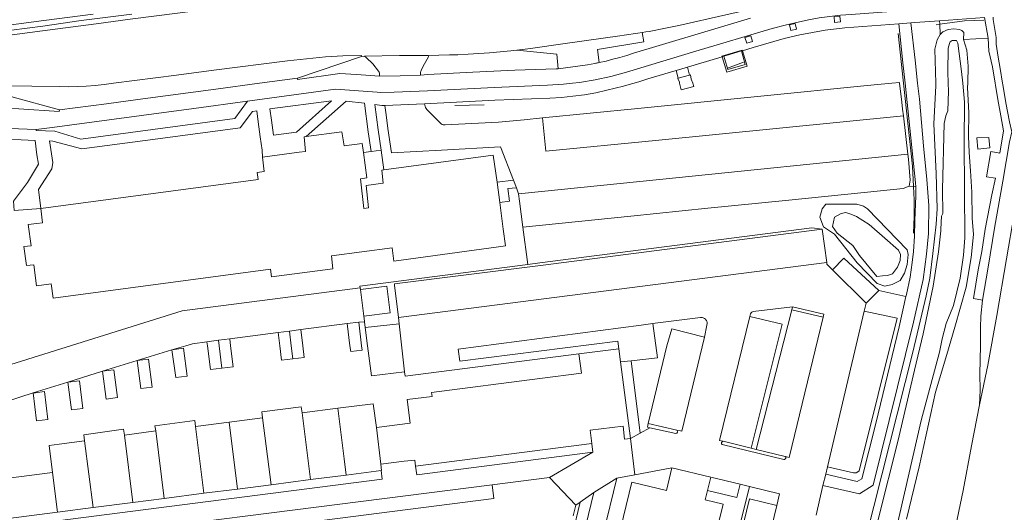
# Model space of a CAD drawing. Header units: metres. Extents: x 89888 to 94270, y 464165 to 468904.
# Tile 55 of 256: x 91224 to 91372, y 465975 to 466049. Entities that reach past the tile are written whole.
import ezdxf

# ---------------------------------------------------------------- set-up
doc = ezdxf.new("R2010")
doc.units = ezdxf.units.M
for name, color, linetype, lineweight in [('B_BEBOUWINGSGRENS_0', 251, 'CONTINUOUS', 13), ('B_LUIFEL_1', 251, 'CONTINUOUS', 13), ('B_OPSTAL_0', 251, 'CONTINUOUS', 13), ('B_TUSSENMUUR_0', 251, 'CONTINUOUS', 13), ('Q_FIETSENREK_LIJN_0', 251, 'CONTINUOUS', 13), ('T_CULTUURGRENS_0', 251, 'CONTINUOUS', 13), ('T_HEK_LIJN_0', 251, 'CONTINUOUS', 13), ('T_MUUR_30CM_LIJN_0', 251, 'CONTINUOUS', 13), ('V_GELEIDECONSTRUCTIE_LIJN_0', 251, 'CONTINUOUS', 13), ('V_WEGGRENS_0', 251, 'CONTINUOUS', 13), ('W_WATERGRENS_0', 251, 'CONTINUOUS', 13)]:
    doc.layers.add(name, color=color, linetype=linetype, lineweight=lineweight)

# ---------------------------------------------------------------- blocks, each defined once
blk = doc.blocks.new('OGT_BLOK2_ACAD_1_FMEBLOCK15')
at = {"layer": 'B_OPSTAL_0'}
for points in [[(-0.84, -0.63), (-0.87, -0.49), (-1.12, 0.1), (-1.07, 0.12)], [(0.65, 0.59), (0.8, 0.63), (0.91, -0.01), (1.12, -0.63)]]:
    blk.add_lwpolyline(points, dxfattribs=at)
blk = doc.blocks.new('OGT_BLOK2_ACAD_1_FMEBLOCK14')
at = {"layer": 'V_WEGGRENS_0'}
blk.add_lwpolyline([(14.48, -5.2), (24.57, -3.89), (36.1, -2.38), (49.37, -0.64), (61.13, 0.92), (74.72, 2.68), (86.52, 4.25), (93.95, 5.2)], dxfattribs=at)
blk = doc.blocks.new('OGT_BLOK4_ACAD_1_FMEBLOCK1')
at = {"layer": 'V_WEGGRENS_0'}
for points in [[(25.43, 2.62), (21.73, 2.28), (5.7, 0.66), (-12.82, -1.2), (-27.17, -2.62)], [(27.17, -2.28), (27.05, -1.3), (26.94, -0.24), (26.6, 2.62)]]:
    blk.add_lwpolyline(points, dxfattribs=at)
blk = doc.blocks.new('OGT_BLOK4_ACAD_1_FMEBLOCK24')
at = {"layer": 'W_WATERGRENS_0'}
blk.add_line((1.78, 8.13), (1.51, 10.99), dxfattribs=at)
blk.add_lwpolyline([(-0.68, 10.99), (-0.64, 9.78), (-0.75, 6.83), (-1.03, 6.09), (-1.26, 4.9), (-1.53, -5), (-1.48, -8.65), (-1.68, -9.03), (-1.78, -10.99)], dxfattribs=at)

msp = doc.modelspace()

# ---------------------------------------------------------------- linework, layer by layer
at = {"layer": 'B_BEBOUWINGSGRENS_0'}
for p, q in [((91295.63, 466024.61), (91296.04, 466021.59)), ((91264.38, 466002.22), (91266.09, 466002.43)), ((91273.07, 466003.33), (91274.8, 466003.55)), ((91251.96, 466000.59), (91253.67, 466000.82)), ((91253.67, 466000.82), (91255.38, 466001.04)), ((91255.38, 466001.04), (91255.51, 466000)), ((91262.66, 466002.01), (91264.38, 466002.22)), ((91307.96, 465998.77), (91313.99, 465999.54)), ((91313.99, 465999.54), (91314.24, 465997.56)), ((91314.24, 465997.56), (91315.71, 465986.03)), ((91266.28, 465989.92), (91271.64, 465990.6)), ((91255.28, 465988.48), (91260.33, 465989.14)), ((91250.23, 465987.83), (91255.28, 465988.48)), ((91239.52, 465986.54), (91244.24, 465987.21)), ((91309.91, 465985.3), (91283.38, 465981.89)), ((91321.95, 465981.62), (91327.83, 465980.23)), ((91219.08, 465979.69), (91228.69, 465980.93)), ((91272.92, 465980.53), (91267.55, 465979.85)), ((91278.18, 465981.2), (91272.92, 465980.53)), ((91327.83, 465980.23), (91327.32, 465978.2)), ((91261.6, 465979.08), (91256.55, 465978.43)), ((91267.55, 465979.85), (91261.6, 465979.08)), ((91251.5, 465977.79), (91245.53, 465977.02)), ((91256.55, 465978.43), (91251.5, 465977.79)), ((91234.81, 465975.65), (91229.45, 465974.96)), ((91240.8, 465976.41), (91234.81, 465975.65)), ((91245.53, 465977.02), (91240.8, 465976.41)), ((91229.45, 465974.96), (91219.84, 465973.73))]:
    msp.add_line(p, q, dxfattribs=at)
for points in [[(91266.91, 466031.5), (91272.26, 466032.21), (91272.63, 466030.1), (91275.35, 466030.46), (91275.53, 466029.08)], [(91260.3, 466028.39), (91265.86, 466029.15), (91266.8, 466029.27), (91266.59, 466031.46), (91266.91, 466031.5)], [(91275.53, 466029.08), (91276.01, 466025.27), (91275.09, 466025.15), (91275.6, 466020.67), (91276.3, 466020.75), (91275.91, 466024.12), (91278.51, 466024.46), (91278.28, 466026.44), (91278.57, 466026.48)], [(91226.93, 466020.68), (91259.66, 466025.04), (91259.51, 466026.06), (91260.58, 466026.23), (91260.3, 466028.39)], [(91278.57, 466026.48), (91295.06, 466028.68), (91295.63, 466024.61)], [(91296.04, 466021.59), (91296.58, 466017.53), (91296.92, 466015.02), (91295.83, 466014.87), (91280.1, 466012.75), (91279.82, 466014.75), (91270.69, 466013.53), (91270.93, 466011.56), (91261.68, 466010.4), (91261.53, 466011.55), (91228.79, 466007.18), (91228.5, 466009.33), (91226.29, 466009.03), (91225.87, 466012.2), (91224.77, 466012.06), (91224.39, 466014.92), (91225.49, 466015.07), (91225.06, 466018.24), (91226.35, 466018.4), (91227.2, 466018.51), (91226.93, 466020.68)], [(91266.09, 466002.43), (91266.39, 466000), (91266.61, 465998.24), (91264.89, 465998.03)], [(91274.8, 466003.55), (91275.24, 466000), (91275.32, 465999.36), (91273.6, 465999.15), (91273.49, 466000), (91273.07, 466003.33)], [(91264.89, 465998.03), (91263.18, 465997.82), (91262.91, 466000), (91262.66, 466002.01)], [(91246.68, 465999.38), (91247.26, 465995.2), (91248.98, 465995.44), (91248.4, 465999.62), (91246.68, 465999.38)], [(91254.21, 465996.63), (91252.5, 465996.41), (91252.03, 466000), (91251.96, 466000.59)], [(91255.51, 466000), (91255.92, 465996.85), (91254.21, 465996.63)], [(91241.45, 465997.76), (91241.98, 465993.57), (91243.71, 465993.79), (91243.17, 465997.98), (91241.45, 465997.76)], [(91277.46, 465987.71), (91282.54, 465988.35), (91282.09, 465991.89), (91285.85, 465992.37), (91285.77, 465992.98), (91302.07, 465995.07), (91308.33, 465995.86), (91307.96, 465998.77)], [(91236.23, 465996.16), (91236.78, 465991.97), (91238.5, 465992.19), (91237.95, 465996.38), (91236.23, 465996.16)], [(91231.03, 465994.53), (91231.55, 465990.34), (91233.27, 465990.55), (91232.76, 465994.74), (91231.03, 465994.53)], [(91225.77, 465992.89), (91226.3, 465988.7), (91228.02, 465988.92), (91227.48, 465993.11), (91226.14, 465992.94), (91225.77, 465992.89)], [(91260.33, 465989.14), (91260.21, 465990.05), (91266.16, 465990.81), (91266.28, 465989.92)], [(91271.64, 465990.6), (91277, 465991.28), (91277.46, 465987.71)], [(91244.24, 465987.21), (91244.13, 465987.96), (91250.11, 465988.73), (91250.23, 465987.83)], [(91315.71, 465986.03), (91314.85, 465985.92), (91314.6, 465987.9), (91309.65, 465987.28), (91309.91, 465985.3)], [(91233.54, 465985.67), (91233.41, 465986.59), (91239.39, 465987.43), (91239.52, 465986.54)], [(91228.69, 465980.93), (91228.18, 465985.01), (91229.68, 465985.19), (91233.54, 465985.67)], [(91283.38, 465981.89), (91283.24, 465982.79), (91281.63, 465982.61), (91278.14, 465982.16)], [(91278.14, 465982.16), (91278.26, 465981.21), (91278.18, 465981.2)], [(91310.73, 465968.01), (91313.04, 465967.47), (91315.95, 465979.49), (91321.16, 465978.22), (91321.95, 465981.62)], [(91327.32, 465978.2), (91326.97, 465976.82), (91329.7, 465976.14), (91313.88, 465912.13)]]:
    msp.add_lwpolyline(points, dxfattribs=at)
at = {"layer": 'B_LUIFEL_1'}
msp.add_line((91333.28, 466042.08), (91332.58, 466044.42), dxfattribs=at)
for points in [[(91332.58, 466044.42), (91332.54, 466044.52), (91329.5, 466043.61), (91329.52, 466043.52)], [(91329.52, 466043.52), (91330.23, 466041.17), (91333.28, 466042.08)]]:
    msp.add_lwpolyline(points, dxfattribs=at)
at = {"layer": 'B_OPSTAL_0'}
for p, q in [((91322.9, 466040.28), (91324.63, 466040.75)), ((91275.06, 466008.45), (91279.05, 466008.96))]:
    msp.add_line(p, q, dxfattribs=at)
for points in [[(91325.09, 466039.53), (91325.26, 466039.04), (91323.34, 466038.54), (91323.13, 466039.53)], [(91275.56, 466004.47), (91279.56, 466004.97), (91279.05, 466008.96)]]:
    msp.add_lwpolyline(points, dxfattribs=at)
at = {"layer": 'B_TUSSENMUUR_0'}
for p, q in [((91253.67, 466000.82), (91253.77, 466000)), ((91253.77, 466000), (91254.21, 465996.63)), ((91260.33, 465989.14), (91261.6, 465979.08)), ((91266.28, 465989.92), (91267.55, 465979.85)), ((91250.23, 465987.83), (91251.5, 465977.79)), ((91255.28, 465988.48), (91256.55, 465978.43)), ((91277.46, 465987.71), (91278.14, 465982.16)), ((91239.52, 465986.54), (91240.8, 465976.41)), ((91244.24, 465987.21), (91245.53, 465977.02)), ((91233.54, 465985.67), (91234.81, 465975.65)), ((91229.45, 465974.96), (91228.69, 465980.93))]:
    msp.add_line(p, q, dxfattribs=at)
for points in [[(91264.38, 466002.22), (91264.65, 466000), (91264.89, 465998.03)], [(91271.64, 465990.6), (91272.6, 465983), (91272.92, 465980.53)]]:
    msp.add_lwpolyline(points, dxfattribs=at)
at = {"layer": 'Q_FIETSENREK_LIJN_0'}
for p, q in [((91332.74, 466042.69), (91330.35, 466041.81)), ((91293.71, 466036.29), (91289.26, 466036.16))]:
    msp.add_line(p, q, dxfattribs=at)
at = {"layer": 'T_CULTUURGRENS_0'}
for p, q in [((91362.3, 466048.41), (91362.28, 466048.94)), ((91362.35, 466046.85), (91362.3, 466048.41)), ((91365.93, 466047.18), (91365.86, 466046.1)), ((91357.68, 466024.04), (91358.35, 466023.96)), ((91358.35, 466023.96), (91358.67, 466023.92)), ((91349.85, 466012.48), (91352.86, 466009.36)), ((91357.21, 466007.43), (91353.12, 466008.31))]:
    msp.add_line(p, q, dxfattribs=at)
for points in [[(91310.99, 466042.63), (91310.75, 466044.58), (91317.76, 466045.76), (91317.51, 466047.16)], [(91361.7, 466039.53), (91361.55, 466044.64), (91361.9, 466046.07), (91362.35, 466046.85)], [(91362.35, 466046.85), (91362.75, 466047.24), (91363.56, 466047.61), (91364.41, 466047.72), (91365.28, 466047.6), (91365.6, 466047.46), (91365.93, 466047.18)], [(91298.63, 466044.51), (91304.62, 466043.92), (91304.82, 466041.71)], [(91324.84, 465864.98), (91329.32, 465882.94), (91331.2, 465889.97), (91333.65, 465897.95), (91333.83, 465898.52), (91336.65, 465910.56), (91337.42, 465913.11), (91338.63, 465918.39), (91340.32, 465925.2), (91345.7, 465948.09), (91351.21, 465971.26), (91358.24, 465999.03), (91360.24, 466007.5), (91360.8, 466010.18), (91361.23, 466013.88), (91361.76, 466018.33), (91361.89, 466020.63), (91361.74, 466025.94), (91361.39, 466033.43), (91361.71, 466039.12), (91361.7, 466039.53)], [(91352.86, 466009.36), (91354, 466008.98), (91355.14, 466009.2), (91356.35, 466009.81), (91356.99, 466010.92), (91357.39, 466012.21), (91357.52, 466013.76), (91357.41, 466014.42), (91351.4, 466020.61), (91350.79, 466021.03), (91349.82, 466021.31), (91345.16, 466021.3), (91344.57, 466020.64), (91344.24, 466019.36), (91344.8, 466017.89), (91346.42, 466016.8), (91349.85, 466012.48)]]:
    msp.add_lwpolyline(points, dxfattribs=at)
at = {"layer": 'T_HEK_LIJN_0'}
for p, q in [((91356.02, 466047.01), (91356.83, 466039.53)), ((91275.02, 466008.71), (91275.06, 466008.45))]:
    msp.add_line(p, q, dxfattribs=at)
for points in [[(91240.64, 466049.91), (91233.03, 466048.95), (91227.24, 466048.12), (91215.41, 466046.6)], [(91356.83, 466039.53), (91358.17, 466027.03), (91358.35, 466023.96)], [(91358.35, 466023.96), (91358.46, 466021.99), (91358.46, 466019.47), (91358.34, 466016.97)], [(91343.01, 466017.77), (91302.08, 466012.48), (91300.26, 466012.25)], [(91300.26, 466012.25), (91274.99, 466008.99), (91275.02, 466008.71)]]:
    msp.add_lwpolyline(points, dxfattribs=at)
at = {"layer": 'T_MUUR_30CM_LIJN_0'}
for p, q in [((91276.67, 466029.23), (91275.53, 466029.08)), ((91278.18, 466029.43), (91276.67, 466029.23)), ((91278.57, 466026.48), (91278.18, 466029.43))]:
    msp.add_line(p, q, dxfattribs=at)
at = {"layer": 'V_GELEIDECONSTRUCTIE_LIJN_0'}
msp.add_line((91362.3, 466048.41), (91361.77, 466048.33), dxfattribs=at)
msp.add_lwpolyline([(91368.94, 466049), (91366.01, 466048.92), (91362.3, 466048.41)], dxfattribs=at)
at = {"layer": 'V_WEGGRENS_0'}
for p, q in [((91356.15, 466048.47), (91357.93, 466048.62)), ((91358.57, 466043.02), (91357.93, 466048.62)), ((91362.28, 466048.94), (91369.04, 466049.42)), ((91369.04, 466049.42), (91369.58, 466046.29)), ((91369.58, 466046.29), (91365.86, 466046.1)), ((91332.42, 466044.38), (91332.58, 466044.42)), ((91265.57, 466040.3), (91275.24, 466043.56)), ((91275.24, 466043.56), (91275.67, 466043.59)), ((91329.52, 466043.52), (91329.78, 466043.6)), ((91358.96, 466039.53), (91358.57, 466043.02)), ((91322.59, 466041.42), (91324.3, 466041.94)), ((91322.59, 466041.42), (91322.9, 466040.28)), ((91324.63, 466040.75), (91324.3, 466041.94)), ((91237.87, 466039.53), (91236.47, 466039.35)), ((91265.57, 466040.3), (91259.88, 466039.53)), ((91236.82, 466036.44), (91229.75, 466035.5)), ((91261.43, 466035.65), (91270.71, 466036.85)), ((91266.91, 466031.5), (91272.94, 466036.83)), ((91272.94, 466036.83), (91275.66, 466036.5)), ((91278.75, 466036.18), (91284.71, 466036.42)), ((91357.48, 466028.83), (91356.81, 466034.64)), ((91368.02, 466029.61), (91369.83, 466029.79)), ((91298.11, 466024.93), (91295.63, 466024.61)), ((91298.54, 466023.8), (91298.11, 466024.93)), ((91298.54, 466023.8), (91298.87, 466022.89)), ((91300.26, 466012.25), (91299.53, 466017.88)), ((91344.58, 466017.54), (91343.01, 466017.77)), ((91345.28, 466012.56), (91344.58, 466017.54)), ((91345.28, 466012.56), (91280.79, 466004.25)), ((91346.15, 466011.42), (91351.2, 466006.41)), ((91275.06, 466008.45), (91275.56, 466004.47)), ((91280.79, 466004.25), (91280.19, 466009.12)), ((91351.2, 466006.41), (91353.12, 466008.31)), ((91340.04, 466005.4), (91334.66, 465984.39)), ((91340.14, 466005.84), (91340.04, 466005.4)), ((91340.04, 466005.4), (91344.74, 466004.3)), ((91344.85, 466004.76), (91340.14, 466005.84)), ((91350.92, 466005.2), (91351.2, 466006.41)), ((91280.88, 466003.31), (91280.79, 466004.25)), ((91344.74, 466004.3), (91344.85, 466004.76)), ((91350.51, 466003.5), (91350.92, 466005.2)), ((91266.09, 466002.43), (91273.07, 466003.33)), ((91274.8, 466003.55), (91275.68, 466003.59)), ((91275.68, 466003.59), (91275.79, 466002.77)), ((91275.79, 466002.77), (91280.88, 466003.31)), ((91280.88, 466003.31), (91281.71, 465996.06)), ((91345.38, 465981.76), (91350.51, 466003.5)), ((91255.38, 466001.04), (91262.66, 466002.01)), ((91241.45, 465997.76), (91246.68, 465999.38)), ((91236.23, 465996.16), (91241.45, 465997.76)), ((91315.81, 465997.74), (91314.24, 465997.56)), ((91317.17, 465986.85), (91315.81, 465997.74)), ((91231.03, 465994.53), (91236.23, 465996.16)), ((91225.77, 465992.89), (91231.03, 465994.53)), ((91318.64, 465987.67), (91317.17, 465986.85)), ((91318.41, 465988.32), (91322.7, 465987.31)), ((91315.71, 465986.03), (91317.17, 465986.85)), ((91316.38, 465980.57), (91315.71, 465986.03)), ((91333.91, 465984.57), (91329.66, 465985.63)), ((91334.66, 465984.39), (91333.91, 465984.57)), ((91303.54, 465980.18), (91310.06, 465983.96)), ((91334.66, 465984.39), (91339.02, 465983.35)), ((91316.38, 465980.57), (91321.95, 465981.62)), ((91345.12, 465980.68), (91345.38, 465981.76)), ((91278.18, 465981.2), (91278.34, 465979.91)), ((91294.89, 465979.08), (91303.54, 465980.18)), ((91307.51, 465976.02), (91303.54, 465980.18)), ((91310.2, 465977.91), (91313.66, 465980.06)), ((91310.73, 465968.01), (91313.66, 465980.06)), ((91313.66, 465980.06), (91316.38, 465980.57)), ((91327.83, 465980.23), (91332.24, 465979.16)), ((91345.12, 465980.68), (91344.71, 465978.95)), ((91278.68, 465977.02), (91294.89, 465979.08)), ((91294.89, 465979.08), (91295.15, 465977.03)), ((91333.64, 465978.81), (91332.24, 465979.16)), ((91333.64, 465978.81), (91338.18, 465977.71)), ((91343.66, 465974.49), (91344.71, 465978.95)), ((91308.15, 465976.46), (91310.2, 465977.91)), ((91338.18, 465977.71), (91337.75, 465975.93)), ((91303.39, 465957.01), (91308.15, 465976.46)), ((91307.51, 465976.02), (91307.1, 465974.41)), ((91308.15, 465976.46), (91307.51, 465976.02))]:
    msp.add_line(p, q, dxfattribs=at)
for points in [[(91357.75, 466065.96), (91351.46, 466065.47), (91348.87, 466065.25), (91347.84, 466065.19), (91346.81, 466065.11), (91345.79, 466065.01), (91344.76, 466064.89), (91343.74, 466064.74), (91338.37, 466063.77), (91332.03, 466062.63), (91329.58, 466062.09), (91323.35, 466060.7), (91317.23, 466059.35), (91317.2, 466059.44), (91316.71, 466059.36), (91311.99, 466058.6), (91307.02, 466057.93), (91299.8, 466056.98), (91289.55, 466055.64), (91277.86, 466054.09), (91266.5, 466052.6), (91247.52, 466050.09), (91240.4, 466049.17), (91235.26, 466048.49)], [(91371.03, 466051.47), (91370.99, 466051.48), (91370.9, 466051.49), (91370.8, 466051.47), (91368, 466051.28), (91364.99, 466051.03), (91358.97, 466050.61), (91348.95, 466049.89), (91347.34, 466049.76), (91345.73, 466049.58), (91344.13, 466049.35), (91342.54, 466049.07), (91340.96, 466048.74), (91339, 466048.28), (91337.07, 466047.76), (91325.58, 466044.33), (91315.12, 466041.19), (91312.79, 466040.55), (91310.43, 466040.04), (91308.05, 466039.65), (91307.01, 466039.53)], [(91317.51, 466047.16), (91318.02, 466047.24), (91318.52, 466047.33), (91319.02, 466047.41), (91319.52, 466047.5), (91320.02, 466047.59), (91323.01, 466048.2), (91330.1, 466049.82), (91333.46, 466050.58)], [(91235.26, 466048.49), (91227.18, 466047.42), (91215.71, 466045.93), (91202.42, 466044.21), (91190.55, 466042.66), (91177.53, 466040.96), (91166.62, 466039.53)], [(91333.8, 466049.32), (91320.03, 466045.18), (91316.2, 466044.04), (91315.17, 466043.72), (91314.13, 466043.42), (91313.09, 466043.13), (91312.04, 466042.87), (91310.99, 466042.63)], [(91332.58, 466044.42), (91334.18, 466044.89), (91338.87, 466046.27), (91341.23, 466046.81), (91345.04, 466047.51), (91348.02, 466047.86), (91356.15, 466048.47)], [(91339.85, 466047.45), (91340.73, 466047.66), (91340.53, 466048.53), (91339.66, 466048.32), (91339.85, 466047.45)], [(91346.46, 466048.66), (91347.35, 466048.76), (91347.26, 466049.64), (91346.38, 466049.55), (91346.46, 466048.66)], [(91356.15, 466048.47), (91356.74, 466042.6), (91357.07, 466039.53)], [(91357.93, 466048.62), (91358.56, 466048.68), (91362.28, 466048.94)], [(91370.32, 466049.47), (91370.35, 466049.1), (91370.8, 466046.41), (91370.8, 466045.4), (91371.1, 466043.47), (91371.38, 466041.74), (91371.73, 466039.53)], [(91298.63, 466044.51), (91300.69, 466044.76), (91305.91, 466045.48), (91314.1, 466046.64), (91314.78, 466046.74), (91315.46, 466046.84), (91316.15, 466046.94), (91316.83, 466047.05), (91317.51, 466047.16)], [(91334.12, 466045.82), (91333.86, 466046.68), (91332.95, 466046.42), (91333.23, 466045.56), (91334.12, 466045.82)], [(91365.86, 466046.1), (91366.35, 466044.51), (91366.57, 466042.08), (91366.51, 466039.53)], [(91370.62, 466039.53), (91370.23, 466042.01), (91369.69, 466044.37), (91369.58, 466046.29)], [(91285.28, 466043.72), (91288.49, 466043.79), (91289.71, 466043.82), (91291.31, 466043.89), (91292.91, 466043.98), (91294.51, 466044.09), (91296.11, 466044.23), (91297.71, 466044.4), (91298.63, 466044.51)], [(91329.78, 466043.6), (91330.14, 466043.71), (91332.42, 466044.38)], [(91329.78, 466043.6), (91330.4, 466041.59), (91333.01, 466042.36), (91332.42, 466044.38)], [(91275.24, 466043.56), (91275.24, 466043.7), (91272.4, 466043.63), (91269.81, 466043.48), (91264.06, 466042.89), (91252.98, 466041.47), (91247.36, 466040.75), (91237.87, 466039.53)], [(91285.28, 466043.72), (91280.96, 466043.7), (91275.67, 466043.59)], [(91275.67, 466043.59), (91275.93, 466043.39), (91276.95, 466042.43), (91277.79, 466041.34), (91277.87, 466041.2), (91277.92, 466041.05), (91277.95, 466040.89), (91277.95, 466040.73), (91277.93, 466040.57)], [(91284.12, 466040.76), (91284.11, 466040.9), (91284.11, 466041.03), (91284.13, 466041.17), (91284.16, 466041.3), (91284.21, 466041.43), (91284.52, 466042.09), (91285.3, 466043.52), (91285.28, 466043.72)], [(91310.99, 466042.63), (91310.87, 466042.6), (91310.74, 466042.58), (91310.62, 466042.55), (91310.5, 466042.52), (91310.38, 466042.5), (91309.27, 466042.31), (91308.16, 466042.13), (91307.05, 466041.97), (91305.93, 466041.83), (91304.82, 466041.71)], [(91324.3, 466041.94), (91325.84, 466042.4), (91329.52, 466043.52)], [(91277.93, 466040.57), (91274.45, 466040.85), (91271.95, 466041.01), (91265.59, 466040.11), (91265.57, 466040.3)], [(91304.82, 466041.71), (91304.76, 466041.71), (91304.71, 466041.7), (91304.65, 466041.7), (91304.6, 466041.69), (91304.54, 466041.69), (91298.31, 466041.5), (91291.97, 466041.17), (91285.2, 466040.82), (91284.12, 466040.76)], [(91316.27, 466039.53), (91317.11, 466039.78), (91318.32, 466040.17), (91322.59, 466041.42)], [(91217.16, 466039.07), (91217.15, 466039.18), (91229.74, 466039.01), (91231.09, 466039), (91232.44, 466039.03), (91233.78, 466039.09), (91235.13, 466039.2), (91236.47, 466039.35)], [(91259.88, 466039.53), (91253.27, 466038.64), (91241.56, 466037.07), (91236.82, 466036.44)], [(91307.01, 466039.53), (91305.65, 466039.38), (91303.24, 466039.24), (91295.21, 466038.88), (91285.18, 466038.4), (91280.16, 466038.16), (91278.15, 466038.12), (91277.56, 466038.17)], [(91277.93, 466040.57), (91281.04, 466040.65), (91284.12, 466040.76)], [(91284.71, 466036.42), (91295.29, 466036.95), (91303.59, 466037.29), (91305.32, 466037.4), (91307.05, 466037.57), (91308.78, 466037.8), (91310.49, 466038.1), (91312.19, 466038.46), (91313.43, 466038.76), (91314.66, 466039.08), (91315.89, 466039.42), (91316.27, 466039.53)], [(91344.71, 465978.95), (91350.22, 465977.69), (91352.29, 465979), (91358.34, 466003.54), (91359.78, 466009.99), (91360.31, 466013.81), (91360.58, 466016.91), (91360.64, 466021.14), (91360.36, 466025.03), (91359.83, 466030.11), (91359.23, 466037.1), (91358.96, 466039.53)], [(91356.25, 466039.53), (91356.23, 466039.64), (91355.08, 466039.53)], [(91357.07, 466039.53), (91358.66, 466024.54), (91358.67, 466023.92)], [(91366.51, 466039.53), (91366.49, 466038.89), (91366.69, 466035.09), (91366.63, 466031.54), (91366.72, 466029.09), (91366.93, 466026.35), (91367.14, 466023.12), (91367.19, 466019.19), (91367.35, 466016.74), (91367, 466013.3), (91366.26, 466008.81), (91364.57, 466002.82), (91363.35, 465998.7), (91361.63, 465993.04), (91359.18, 465981.76), (91357.28, 465973.91)], [(91376.72, 466039.53), (91376.46, 466036.74), (91375.86, 466033.16), (91374.72, 466026.81), (91373.52, 466019.79), (91372.33, 466013.09), (91370.87, 466004.55), (91369.54, 465997.1), (91368.3, 465991.09)], [(91371.34, 466028.99), (91371.87, 466032.36), (91371.5, 466034.62), (91371.06, 466037.07), (91370.67, 466039.22), (91370.62, 466039.53)], [(91371.73, 466039.53), (91371.77, 466039.32), (91372.25, 466036.55), (91372.81, 466033.73), (91373.16, 466032.22)], [(91217.16, 466039.07), (91222.77, 466037.45), (91229.75, 466035.5)], [(91258.07, 466036.82), (91271.33, 466038.65), (91277.56, 466038.17)], [(91226.25, 466032.54), (91226.24, 466032.42), (91229.03, 466032.33), (91232.96, 466031.12), (91243.8, 466032.58), (91256.14, 466034.23), (91258.07, 466036.82)], [(91237.21, 466034.01), (91242.11, 466034.67), (91250, 466035.73), (91258.07, 466036.82)], [(91270.71, 466036.85), (91265.45, 466032.17), (91261.96, 466031.71), (91261.67, 466033.97), (91261.43, 466035.65)], [(91275.66, 466036.5), (91276.23, 466032.19), (91276.67, 466029.23)], [(91302.48, 466034.3), (91299.71, 466034.02), (91295.83, 466033.65), (91287.8, 466033.24), (91287.65, 466033.24), (91287.5, 466033.27), (91287.36, 466033.32), (91287.23, 466033.4), (91287.11, 466033.5), (91285.07, 466035.56), (91284.95, 466035.71), (91284.86, 466035.88), (91284.79, 466036.05), (91284.74, 466036.23), (91284.71, 466036.42)], [(91229.75, 466035.5), (91229.71, 466035.29), (91223.64, 466035.66), (91218.4, 466035.94), (91217.18, 466035.87), (91207.47, 466034.73)], [(91228.26, 466030.85), (91228.75, 466030.82), (91233.13, 466029.63), (91244.58, 466031.16), (91256.95, 466032.79), (91258.83, 466035.28), (91259.47, 466035.38)], [(91259.47, 466035.38), (91259.68, 466033.7), (91259.99, 466031.43), (91260.26, 466029.45), (91260.3, 466028.39)], [(91278.18, 466029.43), (91277.73, 466032.5), (91277.22, 466036.31)], [(91277.22, 466036.31), (91278.3, 466036.17), (91278.75, 466036.18)], [(91278.75, 466036.18), (91278.93, 466034.76), (91279.2, 466032.71), (91279.72, 466029.06), (91287.29, 466029.47), (91296.17, 466029.93), (91298.11, 466024.93)], [(91226.25, 466032.54), (91228.64, 466032.86), (91237.21, 466034.01)], [(91302.48, 466034.3), (91302.98, 466029.3), (91319.48, 466030.92), (91356.81, 466034.64)], [(91142.99, 466023.42), (91144.85, 466023.66), (91154.7, 466024.95), (91165.2, 466026.3), (91173.2, 466027.34), (91186.78, 466029.06), (91201.15, 466030.9), (91214.3, 466032.58), (91216.78, 466032.9), (91226.25, 466032.54)], [(91370.52, 466017.69), (91371.81, 466024.76), (91372.81, 466030.68), (91373.16, 466032.22)], [(91214.7, 466030.54), (91216.01, 466030.71), (91219.69, 466031.22), (91226.08, 466030.92)], [(91226.08, 466030.92), (91226.36, 466028.72), (91226.59, 466027.34), (91224.92, 466024.6), (91222.81, 466021.78), (91222.93, 466020.38), (91226.93, 466020.68)], [(91226.93, 466020.68), (91226.57, 466023.55), (91228.61, 466026.65), (91228.74, 466027.59), (91228.26, 466030.85)], [(91369.83, 466029.79), (91369.66, 466031.37), (91367.87, 466031.32), (91368.02, 466029.61)], [(91370.68, 466025.21), (91369.33, 466025.44), (91369.98, 466029.23), (91371.34, 466028.99)], [(91357.48, 466028.83), (91320.12, 466025.05), (91298.87, 466022.89)], [(91357.68, 466024.04), (91357.84, 466024.94), (91357.57, 466028.11), (91357.48, 466028.83)], [(91368.09, 466011.41), (91368.62, 466014.21), (91369.13, 466017.57), (91370.13, 466022.71), (91370.68, 466025.21)], [(91296.04, 466021.59), (91297.53, 466021.78), (91297.28, 466023.68), (91298.54, 466023.8)], [(91299.53, 466017.88), (91315.76, 466019.53), (91327.35, 466020.71), (91339.05, 466021.88), (91351.4, 466023.13), (91356.76, 466023.66), (91357.68, 466024.04)], [(91358.67, 466023.92), (91358.69, 466022.59), (91358.56, 466018.85), (91358.51, 466016.49), (91358.33, 466014.17), (91358.13, 466012.52), (91357.83, 466010.35), (91357.27, 466007.72), (91357.21, 466007.43)], [(91298.87, 466022.89), (91299.01, 466021.78), (91299.53, 466017.88)], [(91280.19, 466009.12), (91280.17, 466009.34), (91302.17, 466012.1), (91344.58, 466017.54)], [(91368.72, 466006.87), (91369.59, 466011.83), (91370.52, 466017.69)], [(91353.12, 466008.31), (91347.87, 466013.17), (91346.15, 466011.42)], [(91346.15, 466011.42), (91345.31, 466012.26), (91345.28, 466012.56)], [(91368.72, 466006.87), (91367.38, 466007.1), (91368.09, 466011.41)], [(91275.02, 466008.71), (91248.22, 466005.28), (91222.45, 465997.17)], [(91357.21, 466007.43), (91356.18, 466002.84), (91352.66, 465988.31), (91350.54, 465979.97), (91349.87, 465979.59), (91345.12, 465980.68)], [(91368.3, 465991.09), (91368.38, 465993.32), (91368.35, 465995.74), (91368.43, 466000.02), (91368.41, 466002.75), (91368.47, 466004.44), (91368.72, 466006.87)], [(91334.01, 466005.07), (91334.18, 466005.14), (91340.14, 466005.84)], [(91275.56, 466004.47), (91275.67, 466003.69), (91275.68, 466003.59)], [(91319.1, 466003.34), (91319.43, 466003.38), (91326.25, 466004.25), (91326.39, 466004.26), (91326.52, 466004.24), (91326.65, 466004.21), (91326.78, 466004.16), (91326.89, 466004.09)], [(91326.89, 466004.09), (91327, 466004.01), (91327.09, 466003.91), (91327.16, 466003.79), (91327.21, 466003.67), (91327.25, 466003.54), (91327.27, 466003.41), (91327.26, 466003.28), (91327.24, 466003.14), (91327.22, 466003.09), (91326.88, 466001.28)], [(91333.7, 466004.39), (91329.13, 465985.76), (91329.66, 465985.63)], [(91333.7, 466004.39), (91333.8, 466004.8), (91333.88, 466004.97), (91334.01, 466005.07)], [(91333.91, 465984.57), (91338.58, 466003.24), (91333.7, 466004.39)], [(91339.02, 465983.35), (91339.62, 465983.2), (91344.74, 466004.3)], [(91345.38, 465981.76), (91349.32, 465980.85), (91349.7, 465980.88), (91349.98, 465981.02), (91350.17, 465981.16), (91355.88, 466004.15), (91350.92, 466005.2)], [(91275.79, 466002.77), (91276.15, 466000), (91276.74, 465995.46), (91281.71, 465996.06)], [(91313.99, 465999.54), (91313.84, 466000.7), (91290.03, 465997.66), (91289.78, 465999.51), (91317.32, 466003.1), (91319.1, 466003.34)], [(91315.81, 465997.74), (91319.81, 465998.19), (91319.1, 466003.34)], [(91326.88, 466001.28), (91321.97, 466002.57), (91321.21, 466000), (91318.41, 465988.32)], [(91322.7, 465987.31), (91323.28, 465987.17), (91323.48, 465987.13), (91326.88, 466001.28)], [(91246.68, 465999.38), (91248.78, 466000), (91249.79, 466000.3), (91251.96, 466000.59)], [(91281.71, 465996.06), (91281.79, 465995.4), (91307.96, 465998.77)], [(91219.08, 465979.69), (91218.44, 465984.58), (91221.63, 465991.58), (91225.77, 465992.89)], [(91364.44, 465971.72), (91365.81, 465978.19), (91367.05, 465984.93), (91368.3, 465991.09)], [(91318.41, 465988.32), (91318.28, 465987.76), (91318.64, 465987.67)], [(91318.64, 465987.67), (91322.54, 465986.8), (91322.7, 465986.85), (91322.82, 465986.97), (91322.82, 465987.11), (91322.7, 465987.31)], [(91309.91, 465985.3), (91309.91, 465985.24), (91310.06, 465983.96)], [(91329.66, 465985.63), (91329.59, 465985.6), (91329.52, 465985.55), (91329.47, 465985.49), (91329.44, 465985.42), (91329.43, 465985.34), (91329.44, 465985.26), (91329.47, 465985.19), (91329.52, 465985.13), (91338.84, 465982.87), (91338.91, 465982.88), (91338.98, 465982.91), (91339.04, 465982.95), (91339.09, 465983.01), (91339.11, 465983.08), (91339.12, 465983.15), (91339.1, 465983.23), (91339.07, 465983.29), (91339.02, 465983.35)], [(91310.06, 465983.96), (91283.55, 465980.57), (91283.38, 465981.89)], [(91278.34, 465979.91), (91220, 465972.42), (91219.84, 465973.73)], [(91327.34, 465950.95), (91326.77, 465951.06), (91333.64, 465978.81)], [(91332.24, 465979.16), (91331.75, 465977.14), (91327.32, 465978.2)], [(91310.2, 465977.91), (91305.04, 465956.59), (91303.39, 465957.01)], [(91176.75, 465963.97), (91179.62, 465964.34), (91233.58, 465971.28), (91278.68, 465977.02)], [(91176.75, 465963.97), (91177.01, 465961.89), (91295.15, 465977.03)], [(91316.95, 465911.38), (91321.85, 465910.22), (91337.75, 465975.93)], [(91337.75, 465975.93), (91333.67, 465976.95), (91327.34, 465950.95)]]:
    msp.add_lwpolyline(points, dxfattribs=at)
at = {"layer": 'W_WATERGRENS_0'}
for points in [[(91365.75, 466039.53), (91365.58, 466041.3), (91365.04, 466045.55), (91364.81, 466045.95), (91364.16, 466045.95), (91363.88, 466045.76), (91363.74, 466045.53), (91363.58, 466044.81), (91363.51, 466041.25), (91363.57, 466039.53)], [(91366.09, 466016.24), (91365.98, 466030.7), (91366.03, 466036.67)], [(91350.23, 466013.57), (91352.84, 466010.44), (91353.69, 466010.51), (91354.43, 466010.59), (91355.18, 466010.85), (91355.91, 466011.85), (91356.35, 466012.85), (91356.37, 466013.74), (91356.09, 466014.39), (91354.04, 466016.18), (91351.65, 466018.27), (91349.77, 466019.44), (91348.9, 466019.82), (91348.14, 466020.04), (91347.47, 466019.93), (91346.44, 466019.36), (91346.16, 466017.97), (91346.85, 466016.94), (91349.21, 466015.12), (91350.23, 466013.57)], [(91362.46, 466017.54), (91362.45, 466017.32), (91362.12, 466014.15), (91361.32, 466008.95), (91359.81, 466001.81), (91358.47, 465996.32), (91355.99, 465985.57), (91353.13, 465974.24), (91349.85, 465960.73), (91343, 465933.26), (91341.51, 465926.5), (91335.31, 465901.66), (91334.11, 465896.48), (91332.7, 465891.25), (91331.55, 465887.59), (91325.75, 465864.89), (91323.43, 465856.31), (91321.94, 465849.82), (91320.45, 465844.33), (91320.37, 465844.25), (91319.25, 465840.88)], [(91321.77, 465836.01), (91322.32, 465838.71), (91323.25, 465841.46), (91324.52, 465846.38), (91326.41, 465855.12), (91327.74, 465860.51), (91330.76, 465871.66), (91331.6, 465875.45), (91336.59, 465894.47), (91337.32, 465898.18), (91338.49, 465902.48), (91342.65, 465918.95), (91344.44, 465926.32), (91348.51, 465942.09), (91349.97, 465948.69), (91353.79, 465963.82), (91359.48, 465988.76), (91362.26, 465999.02), (91362.64, 466001.05), (91363.25, 466003.37), (91364.38, 466006.08), (91365.35, 466010.16), (91365.87, 466013.63), (91366.09, 466016.24)]]:
    msp.add_lwpolyline(points, dxfattribs=at)

# ---------------------------------------------------------------- block references
at = {"layer": 'B_OPSTAL_0'}
msp.add_blockref('OGT_BLOK2_ACAD_1_FMEBLOCK15', (91323.97, 466040.16), dxfattribs=at)
at = {"layer": 'V_WEGGRENS_0'}
for name, p in [('OGT_BLOK2_ACAD_1_FMEBLOCK14', (91140.86, 466044.74)), ('OGT_BLOK4_ACAD_1_FMEBLOCK1', (91329.65, 466036.91))]:
    msp.add_blockref(name, p, dxfattribs=at)
at = {"layer": 'W_WATERGRENS_0'}
msp.add_blockref('OGT_BLOK4_ACAD_1_FMEBLOCK24', (91364.24, 466028.54), dxfattribs=at)

doc.saveas('drawing.dxf')
